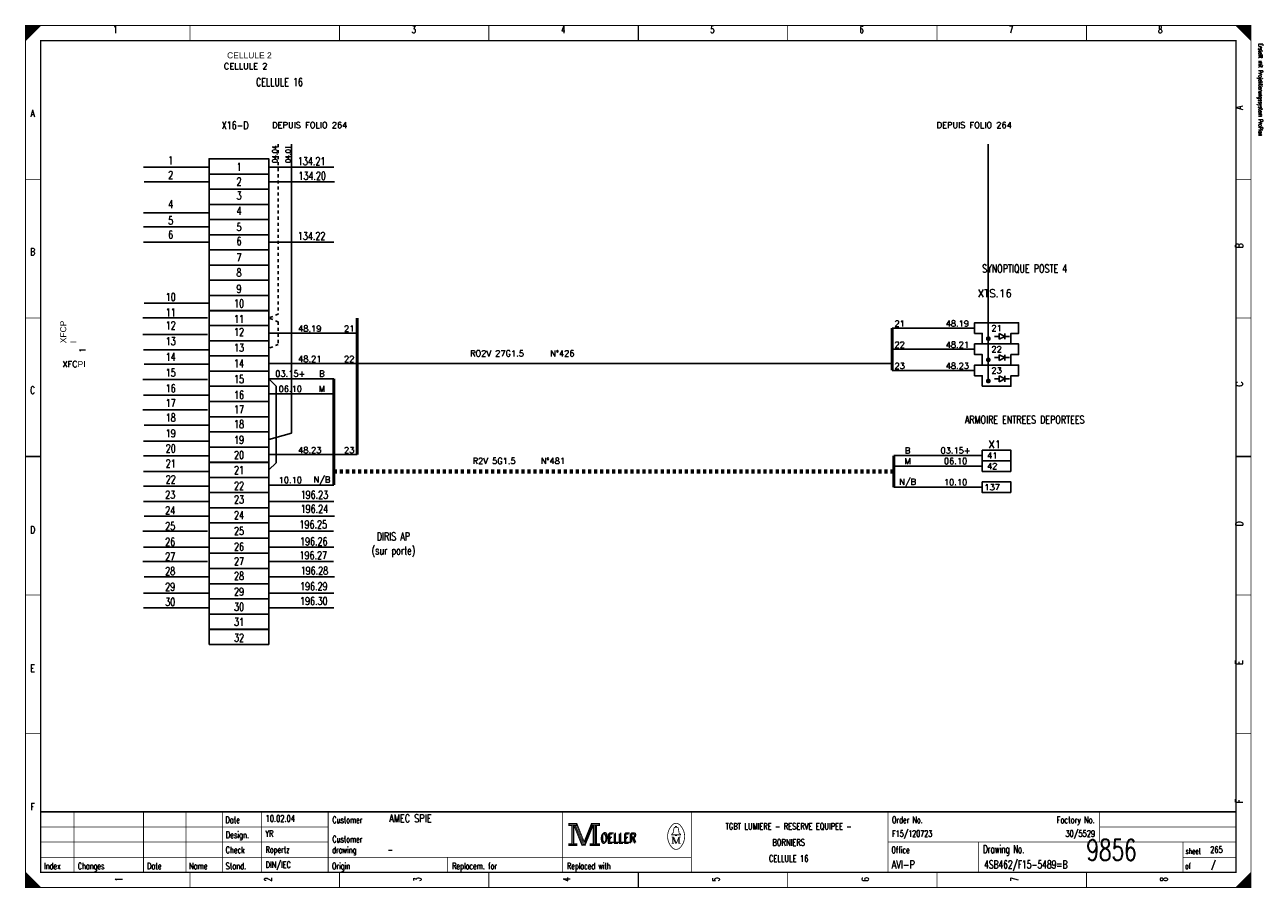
# Model space of a CAD drawing. Header units: centimetres. Extents: x 0 to 491, y -1040 to 69.
# Tile 15 of 181: x 250 to 291, y -1040 to -1011. Entities that reach past the tile are written whole.
import ezdxf
from ezdxf.enums import TextEntityAlignment as Align

# ---------------------------------------------------------------- set-up
doc = ezdxf.new("R2010")
doc.units = ezdxf.units.CM
doc.header["$MEASUREMENT"] = 0
doc.linetypes.add('CONTINU', pattern=[0])
doc.linetypes.add('DISCONTINU', pattern=[0.15, 0.1, -0.05])
doc.layers.get('0').update_dxf_attribs({"color": 9, "linetype": 'CONTINUOUS'})
for name, color, linetype in [('POINTILLE', 5, 'DISCONTINU'), ('SCH-3', 3, 'CONTINU'), ('TEXTE', 3, 'CONTINUOUS'), ('TRAIFIN', 1, 'CONTINUOUS'), ('TRAIGROS', 2, 'CONTINUOUS'), ('TRAIMOY', 4, 'CONTINUOUS')]:
    doc.layers.add(name, color=color, linetype=linetype)
doc.styles.get("Standard").update_dxf_attribs({"font": 'romans.shx', "bigfont": 'TXT.shx'})

# ---------------------------------------------------------------- blocks, each defined once
blk = doc.blocks.new('BRND')
at = {"layer": 'TRAIFIN'}
for p, q in [((0.8, -5.47), (0.8, -3.59)), ((0.8, -3.59), (2.68, -4.53)), ((2.68, -5.47), (2.68, -3.59)), ((-0.73, -4.53), (0.8, -4.53)), ((2.68, -4.53), (0.8, -5.47)), ((2.68, -4.53), (4.27, -4.53))]:
    blk.add_line(p, q, dxfattribs=at)
at = {"layer": 'TRAIMOY'}
blk.add_lwpolyline([(-4.75, -7), (-4.75, -3.5), (-7.25, -3.5), (-7.25, 0), (7.25, 0), (7.25, -3.5), (4.75, -3.5), (4.75, -7)], close=True, dxfattribs=at)

msp = doc.modelspace()

# ---------------------------------------------------------------- linework, layer by layer
at = {"color": 0, "linetype": 'Continuous'}
for p, q in [((253.898, -1016.186), (256.031, -1016.186)), ((258.059, -1016.186), (260.192, -1016.186)), ((253.916, -1016.67), (256.049, -1016.67)), ((258.077, -1016.67), (260.21, -1016.67)), ((253.898, -1017.691), (256.031, -1017.691)), ((253.898, -1018.158), (256.031, -1018.158)), ((253.898, -1018.66), (256.031, -1018.66)), ((258.059, -1018.66), (260.192, -1018.66)), ((253.916, -1020.676), (256.049, -1020.676)), ((253.88, -1021.161), (256.013, -1021.161)), ((253.88, -1021.716), (256.013, -1021.716)), ((253.898, -1022.218), (256.031, -1022.218)), ((253.916, -1022.702), (256.049, -1022.702)), ((253.88, -1023.204), (256.013, -1023.204)), ((253.898, -1023.723), (256.031, -1023.723)), ((253.88, -1024.207), (256.013, -1024.207)), ((253.916, -1024.709), (256.049, -1024.709)), ((253.898, -1025.247), (256.031, -1025.247)), ((253.898, -1025.73), (256.031, -1025.73)), ((253.898, -1026.246), (256.031, -1026.246)), ((253.898, -1026.726), (256.031, -1026.726)), ((253.898, -1027.238), (256.031, -1027.238)), ((258.059, -1027.238), (260.192, -1027.238)), ((253.916, -1027.722), (256.049, -1027.722)), ((258.077, -1027.722), (260.21, -1027.722)), ((253.88, -1028.223), (256.013, -1028.223)), ((258.041, -1028.223), (260.174, -1028.223)), ((253.898, -1028.743), (256.031, -1028.743)), ((258.059, -1028.743), (260.192, -1028.743)), ((253.88, -1029.227), (256.013, -1029.227)), ((258.041, -1029.227), (260.174, -1029.227)), ((253.916, -1029.729), (256.049, -1029.729)), ((258.077, -1029.729), (260.21, -1029.729)), ((253.898, -1030.266), (256.031, -1030.266)), ((258.059, -1030.266), (260.192, -1030.266)), ((253.898, -1030.75), (256.031, -1030.75)), ((258.059, -1030.75), (260.192, -1030.75))]:
    msp.add_line(p, q, dxfattribs=at)
at = {"color": 0, "const_width": 0.025, "flags": 128}
for points in [[(250, -1025.75), (250, -1011.5), (290.5, -1011.5), (290.5, -1040), (250, -1040), (250, -1025.75)], [(250, -1011.5), (250.5, -1011.5), (250, -1012), (250, -1011.5)], [(250.025, -1011.5), (250.025, -1011.975), (250.05, -1011.95), (250.05, -1011.5), (250.075, -1011.5), (250.075, -1011.925), (250.1, -1011.9), (250.1, -1011.5), (250.125, -1011.5), (250.125, -1011.875), (250.15, -1011.85), (250.15, -1011.5), (250.175, -1011.5), (250.175, -1011.825), (250.2, -1011.8)], [(250.2, -1011.8), (250.2, -1011.5), (250.225, -1011.5), (250.225, -1011.775), (250.25, -1011.75), (250.25, -1011.5), (250.275, -1011.5), (250.275, -1011.725), (250.3, -1011.7), (250.3, -1011.5), (250.325, -1011.5), (250.325, -1011.675), (250.35, -1011.65), (250.35, -1011.5), (250.375, -1011.5)], [(250.375, -1011.5), (250.375, -1011.625), (250.4, -1011.6), (250.4, -1011.5), (250.425, -1011.5), (250.425, -1011.575), (250.45, -1011.55), (250.45, -1011.5), (250.475, -1011.5), (250.475, -1011.525)], [(290, -1011.5), (290.5, -1012), (290.475, -1011.975), (290.475, -1011.5), (290.45, -1011.5), (290.45, -1011.95), (290.425, -1011.925), (290.425, -1011.5), (290.4, -1011.5), (290.4, -1011.9), (290.375, -1011.875), (290.375, -1011.5), (290.35, -1011.5), (290.35, -1011.85), (290.325, -1011.825)], [(290.15, -1011.65), (290.15, -1011.5), (290.125, -1011.5), (290.125, -1011.625), (290.1, -1011.6), (290.1, -1011.5), (290.075, -1011.5), (290.075, -1011.575), (290.05, -1011.55), (290.05, -1011.5), (290.025, -1011.5), (290.025, -1011.525)], [(290.325, -1011.825), (290.325, -1011.5), (290.3, -1011.5), (290.3, -1011.8), (290.275, -1011.775), (290.275, -1011.5), (290.25, -1011.5), (290.25, -1011.75), (290.225, -1011.725), (290.225, -1011.5), (290.2, -1011.5), (290.2, -1011.7), (290.175, -1011.675), (290.175, -1011.5), (290.15, -1011.5)], [(267.95, -1037.88), (267.95, -1037.95), (268.05, -1037.95), (268.05, -1038.55), (267.95, -1038.55), (267.95, -1038.62), (268.22, -1038.62), (268.22, -1038.55), (268.12, -1038.55), (268.12, -1037.95), (268.22, -1037.95), (268.22, -1037.88), (267.95, -1037.88)], [(268.22, -1037.88), (268.46, -1038.48), (268.7, -1037.88)], [(268.7, -1037.88), (268.7, -1037.95), (268.8, -1037.95), (268.8, -1038.55), (268.7, -1038.55), (268.7, -1038.62), (268.97, -1038.62), (268.97, -1038.55), (268.87, -1038.55), (268.87, -1037.95), (268.97, -1037.95), (268.97, -1037.88), (268.7, -1037.88)], [(268.07, -1037.93), (268.07, -1038.57), (268.1, -1038.57), (268.1, -1037.93)], [(268.12, -1037.95), (268.39, -1038.62), (268.49, -1038.62), (268.76, -1037.95)], [(268.18, -1037.95), (268.42, -1038.54), (268.46, -1038.54)], [(268.22, -1037.95), (268.44, -1038.51), (268.47, -1038.51)], [(268.46, -1038.58), (268.49, -1038.58), (268.74, -1037.95)], [(268.46, -1038.54), (268.48, -1038.54), (268.72, -1037.95)], [(268.76, -1037.95), (268.76, -1038.55), (268.66, -1038.55), (268.66, -1038.62), (268.71, -1038.62)], [(268.78, -1037.93), (268.78, -1038.57), (268.83, -1038.57), (268.83, -1037.93), (268.85, -1037.93), (268.85, -1038.57)], [(271.48, -1038.26), (271.35, -1038.26), (271.35, -1038.24), (271.4, -1038.2), (271.43, -1038.04)], [(271.39, -1038.33), (271.39, -1038.54), (271.35, -1038.54)], [(271.39, -1038.33), (271.48, -1038.54), (271.51, -1038.54)], [(271.48, -1038.01), (271.48, -1037.98), (271.52, -1037.98), (271.52, -1038.01)], [(271.52, -1038.26), (271.65, -1038.26), (271.65, -1038.24), (271.6, -1038.2), (271.57, -1038.04)], [(250, -1039.5), (250, -1040), (250.5, -1040), (250, -1039.5), (250.025, -1039.525), (250.025, -1040), (250.05, -1040), (250.05, -1039.55), (250.075, -1039.575), (250.075, -1040), (250.1, -1040), (250.1, -1039.6), (250.125, -1039.625), (250.125, -1040), (250.15, -1040)], [(290.475, -1039.525), (290.475, -1040), (290.45, -1040), (290.45, -1039.55), (290.425, -1039.575), (290.425, -1040), (290.4, -1040), (290.4, -1039.6), (290.375, -1039.625), (290.375, -1040), (290.35, -1040), (290.35, -1039.65), (290.325, -1039.675), (290.325, -1040), (290.3, -1040)], [(250.15, -1040), (250.15, -1039.65), (250.175, -1039.675), (250.175, -1040), (250.2, -1040), (250.2, -1039.7), (250.225, -1039.725), (250.225, -1040), (250.25, -1040), (250.25, -1039.75), (250.275, -1039.775), (250.275, -1040), (250.3, -1040), (250.3, -1039.8), (250.325, -1039.825)], [(250.325, -1039.825), (250.325, -1040), (250.35, -1040), (250.35, -1039.85), (250.375, -1039.875), (250.375, -1040), (250.4, -1040), (250.4, -1039.9), (250.425, -1039.925), (250.425, -1040), (250.45, -1040), (250.45, -1039.95), (250.475, -1039.975)], [(290.125, -1039.875), (290.125, -1040), (290.1, -1040), (290.1, -1039.9), (290.075, -1039.925), (290.075, -1040), (290.05, -1040), (290.05, -1039.95), (290.025, -1039.975), (290.025, -1040)], [(290.3, -1040), (290.3, -1039.7), (290.275, -1039.725), (290.275, -1040), (290.25, -1040), (290.25, -1039.75), (290.225, -1039.775), (290.225, -1040), (290.2, -1040), (290.2, -1039.8), (290.175, -1039.825), (290.175, -1040), (290.15, -1040), (290.15, -1039.85), (290.125, -1039.875)]]:
    msp.add_lwpolyline(points, dxfattribs=at)
at = {"color": 0, "flags": 128}
for points, const_width in [([(250, -1011.5), (290.5, -1011.5), (290.5, -1040), (250, -1040)], 0.025), ([(250.5, -1012), (290, -1012), (290, -1039.5), (250.5, -1039.5)], 0.05), ([(250.5, -1012), (290, -1012), (290, -1039.5), (250.5, -1039.5)], 0.025), ([(267.97, -1037.9), (268.2, -1037.9), (268.2, -1037.93), (267.97, -1037.93)], 0.025), ([(268.72, -1037.9), (268.95, -1037.9), (268.95, -1037.93), (268.72, -1037.93)], 0.025), ([(271.48, -1038.26), (271.52, -1038.26), (271.52, -1038.29), (271.48, -1038.29)], 0.025), ([(267.97, -1038.57), (268.2, -1038.57), (268.2, -1038.6), (267.97, -1038.6)], 0.025), ([(268.68, -1038.57), (268.95, -1038.57), (268.95, -1038.6), (268.68, -1038.6)], 0.025)]:
    msp.add_lwpolyline(points, close=True, dxfattribs=dict(at, const_width=const_width))
at = {"color": 0}
for points, const_width in [([(255.438, -1011.5), (255.438, -1012)], 0.025), ([(260.375, -1011.5), (260.375, -1012)], 0.025), ([(265.312, -1011.5), (265.312, -1012)], 0.025), ([(270.25, -1012), (270.25, -1011.5)], 0.05), ([(270.25, -1011.5), (270.25, -1012)], 0.025), ([(275.188, -1011.5), (275.188, -1012)], 0.025), ([(280.125, -1011.5), (280.125, -1012)], 0.025), ([(285.062, -1011.5), (285.062, -1012)], 0.025), ([(250, -1016.583), (250.5, -1016.583)], 0.025), ([(290.5, -1016.583), (290, -1016.583)], 0.025), ([(250, -1021.167), (250.5, -1021.167)], 0.025), ([(290.5, -1021.167), (290, -1021.167)], 0.025), ([(250.5, -1025.75), (250, -1025.75)], 0.05), ([(250, -1025.75), (250.5, -1025.75)], 0.025), ([(290, -1025.75), (290.5, -1025.75)], 0.05), ([(290.5, -1025.75), (290, -1025.75)], 0.025), ([(250, -1030.333), (250.5, -1030.333)], 0.025), ([(290.5, -1030.333), (290, -1030.333)], 0.025), ([(250, -1034.917), (250.5, -1034.917)], 0.025), ([(290.5, -1034.917), (290, -1034.917)], 0.025), ([(290, -1037.5), (250.5, -1037.5)], 0.05), ([(251.6, -1039.5), (251.6, -1037.5)], 0.025), ([(253.9, -1039.5), (253.9, -1037.5)], 0.025), ([(255.3, -1039.5), (255.3, -1037.5)], 0.025), ([(256.5, -1037.5), (256.5, -1039.5)], 0.025), ([(257.8, -1037.5), (257.8, -1039.5)], 0.025), ([(260, -1037.5), (260, -1039.5)], 0.025), ([(267.75, -1037.5), (267.75, -1039.5)], 0.025), ([(272, -1037.5), (272, -1039.5)], 0.025), ([(278.5, -1037.5), (278.5, -1039.5)], 0.025), ([(285.5, -1037.5), (285.5, -1038.5)], 0.025), ([(250.5, -1038), (260, -1038)], 0.025), ([(268.15, -1037.95), (268.4, -1038.58)], 0.025), ([(268.47, -1038.51), (268.7, -1037.94)], 0.025), ([(271.35, -1038.33), (271.42, -1038.33)], 0.025), ([(271.42, -1038.33), (271.51, -1038.54)], 0.025), ([(271.46, -1038.01), (271.55, -1038.01)], 0.025), ([(271.51, -1038.54), (271.59, -1038.33)], 0.025), ([(271.59, -1038.54), (271.59, -1038.33)], 0.025), ([(271.59, -1038.33), (271.65, -1038.33)], 0.025), ([(271.61, -1038.33), (271.61, -1038.54)], 0.025), ([(285.5, -1038), (290, -1038)], 0.025), ([(250.5, -1038.5), (260, -1038.5)], 0.025), ([(268.4, -1038.58), (268.46, -1038.58)], 0.025), ([(271.39, -1038.54), (271.43, -1038.54)], 0.025), ([(271.65, -1038.54), (271.57, -1038.54)], 0.025), ([(278.5, -1038.5), (290, -1038.5)], 0.025), ([(281.5, -1038.5), (281.5, -1039.5)], 0.025), ([(288.25, -1038.5), (288.25, -1039.5)], 0.025), ([(250.5, -1039), (272, -1039)], 0.025), ([(263.95, -1039), (263.95, -1039.5)], 0.025), ([(288.25, -1039), (290, -1039)], 0.025), ([(255.438, -1040), (255.438, -1039.5)], 0.025), ([(260.375, -1040), (260.375, -1039.5)], 0.025), ([(265.312, -1040), (265.312, -1039.5)], 0.025), ([(270.25, -1039.5), (270.25, -1040)], 0.05), ([(270.25, -1040), (270.25, -1039.5)], 0.025), ([(275.188, -1040), (275.188, -1039.5)], 0.025), ([(280.125, -1040), (280.125, -1039.5)], 0.025), ([(285.062, -1040), (285.062, -1039.5)], 0.025), ([(290.5, -1039.5), (290, -1040)], 0.025), ([(250.475, -1040), (250.475, -1039.975)], 0.025)]:
    msp.add_lwpolyline(points, dxfattribs=dict(at, const_width=const_width))
at = {"color": 0, "linetype": 'Continuous'}
for points in [[(256.066, -1016.41), (256.066, -1015.908), (258.038, -1015.908), (258.038, -1016.41)], [(256.066, -1016.912), (256.066, -1016.41), (258.038, -1016.41), (258.038, -1016.912)], [(256.066, -1017.414), (256.066, -1016.912), (258.038, -1016.912), (258.038, -1017.414)], [(256.066, -1017.916), (256.066, -1017.414), (258.038, -1017.414), (258.038, -1017.916)], [(256.066, -1018.418), (256.066, -1017.916), (258.038, -1017.916), (258.038, -1018.418)], [(256.066, -1018.92), (256.066, -1018.418), (258.038, -1018.418), (258.038, -1018.92)], [(256.066, -1019.422), (256.066, -1018.92), (258.038, -1018.92), (258.038, -1019.422)], [(256.066, -1019.924), (256.066, -1019.422), (258.038, -1019.422), (258.038, -1019.924)], [(256.066, -1020.427), (256.066, -1019.924), (258.038, -1019.924), (258.038, -1020.427)], [(256.066, -1020.929), (256.066, -1020.427), (258.038, -1020.427), (258.038, -1020.929)], [(256.066, -1021.421), (256.066, -1020.919), (258.038, -1020.919), (258.038, -1021.421)], [(256.066, -1021.923), (256.066, -1021.421), (258.038, -1021.421), (258.038, -1021.923)], [(256.066, -1022.425), (256.066, -1021.923), (258.038, -1021.923), (258.038, -1022.425)], [(256.066, -1022.927), (256.066, -1022.425), (258.038, -1022.425), (258.038, -1022.927)], [(256.066, -1023.429), (256.066, -1022.927), (258.038, -1022.927), (258.038, -1023.429)], [(256.066, -1023.932), (256.066, -1023.429), (258.038, -1023.429), (258.038, -1023.932)], [(256.066, -1024.434), (256.066, -1023.932), (258.038, -1023.932), (258.038, -1024.434)], [(256.066, -1024.936), (256.066, -1024.434), (258.038, -1024.434), (258.038, -1024.936)], [(256.066, -1025.438), (256.066, -1024.936), (258.038, -1024.936), (258.038, -1025.438)], [(256.066, -1025.94), (256.066, -1025.438), (258.038, -1025.438), (258.038, -1025.94)], [(256.066, -1026.447), (256.066, -1025.945), (258.038, -1025.945), (258.038, -1026.447)], [(256.066, -1026.945), (256.066, -1026.443), (258.038, -1026.443), (258.038, -1026.945)], [(256.066, -1027.445), (256.066, -1026.943), (258.038, -1026.943), (258.038, -1027.445)], [(256.066, -1027.947), (256.066, -1027.445), (258.038, -1027.445), (258.038, -1027.947)], [(256.066, -1028.449), (256.066, -1027.947), (258.038, -1027.947), (258.038, -1028.449)], [(256.066, -1028.951), (256.066, -1028.449), (258.038, -1028.449), (258.038, -1028.951)], [(256.066, -1029.454), (256.066, -1028.951), (258.038, -1028.951), (258.038, -1029.454)], [(256.066, -1029.956), (256.066, -1029.454), (258.038, -1029.454), (258.038, -1029.956)], [(256.066, -1030.458), (256.066, -1029.956), (258.038, -1029.956), (258.038, -1030.458)], [(256.066, -1030.96), (256.066, -1030.458), (258.038, -1030.458), (258.038, -1030.96)], [(256.066, -1031.467), (256.066, -1030.965), (258.038, -1030.965), (258.038, -1031.467)], [(256.066, -1031.964), (256.066, -1031.462), (258.038, -1031.462), (258.038, -1031.964)]]:
    msp.add_lwpolyline(points, close=True, dxfattribs=at)
at = {"color": 0, "const_width": 0.025, "flags": 128}
for points in [[(271.649, -1037.96, 0.530775), (271.351, -1037.959, 0.530775)], [(271.35, -1037.961, 0.373815), (271.349, -1038.658, 0.373815)], [(271.46, -1038.01, 0.414214), (271.43, -1038.04, 0.414214)], [(271.57, -1038.04, 0.414214), (271.54, -1038.01, 0.414214)], [(271.65, -1038.66, 0.378582), (271.646, -1037.956, 0.378582)], [(271.35, -1038.66, 0.532213), (271.649, -1038.661, 0.532213)]]:
    msp.add_lwpolyline(points, format="xyb", dxfattribs=at)
at = {"layer": 'POINTILLE', "color": 0, "lineweight": 70}
msp.add_line((278.69, -1026.242), (260.187, -1026.242), dxfattribs=at)
at = {"layer": 'POINTILLE', "color": 0, "const_width": 0.05}
msp.add_lwpolyline([(278.641, -1022.676), (260.963, -1022.676)], dxfattribs=at)
at = {"layer": 'TRAIFIN', "color": 0, "linetype": 'DISCONTINU'}
for p, q in [((258.353, -1015.42), (258.353, -1021.041)), ((258.353, -1021.041), (258.038, -1021.17)), ((258.353, -1021.298), (258.038, -1021.17)), ((258.353, -1021.298), (258.353, -1022.045)), ((258.353, -1022.045), (258.038, -1022.174))]:
    msp.add_line(p, q, dxfattribs=at)
at = {"layer": 'TRAIFIN', "color": 0}
for p, q in [((258.791, -1024.983), (258.791, -1015.42)), ((258.791, -1024.983), (258.791, -1018.414)), ((281.366, -1021.504), (278.641, -1021.504)), ((260.963, -1021.672), (258.038, -1021.672)), ((281.366, -1022.204), (278.641, -1022.204)), ((260.963, -1022.676), (258.038, -1022.676)), ((258.038, -1023.178), (260.187, -1023.178)), ((258.038, -1023.178), (258.279, -1023.42)), ((281.366, -1022.904), (278.641, -1022.904)), ((258.279, -1025.954), (258.279, -1023.42)), ((258.038, -1023.681), (260.187, -1023.681)), ((258.791, -1024.983), (258.038, -1025.187)), ((260.963, -1025.689), (258.038, -1025.689)), ((258.038, -1026.196), (258.279, -1025.954)), ((278.69, -1025.717), (281.616, -1025.717)), ((278.69, -1026.067), (281.616, -1026.067)), ((258.038, -1026.694), (260.187, -1026.694)), ((278.69, -1026.767), (281.616, -1026.767))]:
    msp.add_line(p, q, dxfattribs=at)
at = {"layer": 'TRAIFIN', "color": 0, "const_width": 0.072}
for points in [[(281.772, -1021.854, 1), (281.86, -1021.854, 1)], [(281.772, -1022.554, 1), (281.86, -1022.554, 1)], [(281.772, -1023.254, 1), (281.86, -1023.254, 1)]]:
    msp.add_lwpolyline(points, format="xyb", close=True, dxfattribs=at)
at = {"layer": 'TRAIGROS', "color": 0}
msp.add_line((281.816, -1015.42), (281.816, -1023.298), dxfattribs=at)
at = {"layer": 'TRAIGROS', "color": 0, "const_width": 0.1}
for points in [[(260.963, -1021.17), (260.963, -1025.689)], [(278.641, -1021.504), (278.641, -1022.904)], [(260.187, -1023.178), (260.187, -1026.694)], [(278.69, -1025.717), (278.69, -1026.767)]]:
    msp.add_lwpolyline(points, dxfattribs=at)
at = {"layer": 'TRAIMOY', "color": 0}
for points in [[(282.566, -1025.892), (281.616, -1025.892), (281.616, -1025.542), (282.566, -1025.542)], [(282.566, -1026.242), (281.616, -1026.242), (281.616, -1025.892), (282.566, -1025.892)], [(282.566, -1026.942), (281.616, -1026.942), (281.616, -1026.592), (282.566, -1026.592)]]:
    msp.add_lwpolyline(points, close=True, dxfattribs=at)

# ---------------------------------------------------------------- block references
at = {"layer": 'SCH-3', "color": 0, "xscale": 0.1, "yscale": 0.1, "zscale": 0.1}
for p in [(282.091, -1021.329), (282.091, -1022.029), (282.091, -1022.729)]:
    msp.add_blockref('BRND', p, dxfattribs=at)

# ---------------------------------------------------------------- texts
at = {"color": 0}
for s, height, width, p in [('1', 0.238, 0.672, (252.965, -1011.514)), ('3', 0.238, 0.672, (262.832, -1011.514)), ('4', 0.238, 0.672, (267.766, -1011.514)), ('5', 0.238, 0.672, (272.699, -1011.514)), ('6', 0.238, 0.672, (277.632, -1011.514)), ('7', 0.238, 0.672, (282.566, -1011.514)), ('8', 0.238, 0.672, (287.499, -1011.514)), ('CELLULE 16', 0.2619, 0.736, (258.393, -1013.24)), ('A', 0.238, 0.76, (250.233, -1014.283)), ('X16-D', 0.2619, 0.736, (256.925, -1014.67)), ('1', 0.262, 0.736, (254.797, -1015.828)), ('1', 0.262, 0.736, (257.057, -1016.043)), ('134.21', 0.2619, 0.736, (259.455, -1015.855)), ('2', 0.262, 0.736, (254.797, -1016.312)), ('2', 0.262, 0.736, (257.057, -1016.527)), ('134.20', 0.2619, 0.736, (259.473, -1016.339)), ('3', 0.262, 0.736, (257.057, -1016.993)), ('4', 0.262, 0.736, (254.797, -1017.279)), ('5', 0.262, 0.736, (254.797, -1017.817)), ('4', 0.262, 0.736, (257.057, -1017.495)), ('5', 0.262, 0.736, (257.057, -1018.032)), ('6', 0.262, 0.736, (254.797, -1018.284)), ('6', 0.262, 0.736, (257.057, -1018.499)), ('134.22', 0.2619, 0.736, (259.455, -1018.329)), ('B', 0.238, 0.76, (250.233, -1018.861)), ('7', 0.262, 0.736, (257.057, -1019.037)), ('SYNOPTIQUE POSTE 4', 0.26194, 0.736, (283.019, -1019.405)), ('8', 0.262, 0.736, (257.057, -1019.538)), ('9', 0.262, 0.736, (257.057, -1020.076)), ('10', 0.2619, 0.736, (254.797, -1020.345)), ('10', 0.2619, 0.736, (257.057, -1020.56)), ('11', 0.2619, 0.736, (254.797, -1020.857)), ('11', 0.2619, 0.736, (257.057, -1021.072)), ('12', 0.2619, 0.736, (254.797, -1021.287)), ('12', 0.2619, 0.736, (257.057, -1021.502)), ('13', 0.2619, 0.736, (254.797, -1021.806)), ('14', 0.2619, 0.736, (254.797, -1022.326)), ('13', 0.2619, 0.736, (257.057, -1022.021)), ('14', 0.2619, 0.736, (257.057, -1022.541)), ('15', 0.2619, 0.736, (254.797, -1022.846)), ('15', 0.2619, 0.736, (257.057, -1023.061)), ('C', 0.238, 0.76, (250.233, -1023.439)), ('16', 0.2619, 0.736, (254.797, -1023.365)), ('16', 0.2619, 0.736, (257.057, -1023.581)), ('17', 0.2619, 0.736, (254.797, -1023.849)), ('18', 0.2619, 0.736, (254.797, -1024.333)), ('17', 0.2619, 0.736, (257.057, -1024.064)), ('ARMOIRE ENTREES DEPORTEES', 0.26194, 0.736, (283.019, -1024.4)), ('18', 0.2619, 0.736, (257.057, -1024.548)), ('19', 0.2619, 0.736, (254.797, -1024.853)), ('19', 0.2619, 0.736, (257.057, -1025.068)), ('20', 0.2619, 0.736, (254.797, -1025.355)), ('20', 0.2619, 0.736, (257.057, -1025.57)), ('21', 0.2619, 0.736, (254.797, -1025.852)), ('22', 0.2619, 0.736, (254.797, -1026.376)), ('21', 0.2619, 0.736, (257.057, -1026.067)), ('22', 0.2619, 0.736, (257.057, -1026.591)), ('23', 0.2619, 0.736, (254.78, -1026.88)), ('23', 0.2619, 0.736, (257.057, -1027.041)), ('196.23', 0.2619, 0.736, (259.545, -1026.884)), ('24', 0.2619, 0.736, (254.78, -1027.4)), ('24', 0.2619, 0.736, (257.057, -1027.561)), ('196.24', 0.2619, 0.736, (259.545, -1027.35)), ('D', 0.238, 0.76, (250.233, -1028.053)), ('25', 0.2619, 0.736, (254.78, -1027.919)), ('25', 0.2619, 0.736, (257.057, -1028.081)), ('196.25', 0.2619, 0.736, (259.509, -1027.866)), ('26', 0.2619, 0.736, (254.78, -1028.439)), ('196.26', 0.2619, 0.736, (259.527, -1028.426)), ('DIRIS AP', 0.2619, 0.736, (262.156, -1028.263)), ('26', 0.2619, 0.736, (257.057, -1028.6)), ('196.27', 0.2619, 0.736, (259.509, -1028.888)), ('(sur porte)', 0.26194, 0.736, (262.156, -1028.729)), ('27', 0.2619, 0.736, (254.78, -1028.923)), ('27', 0.2619, 0.736, (257.057, -1029.084)), ('28', 0.2619, 0.736, (254.78, -1029.407)), ('28', 0.2619, 0.736, (257.057, -1029.568)), ('196.28', 0.2619, 0.736, (259.545, -1029.394)), ('29', 0.2619, 0.736, (254.78, -1029.926)), ('29', 0.2619, 0.736, (257.057, -1030.088)), ('196.29', 0.2619, 0.736, (259.527, -1029.91)), ('30', 0.2619, 0.736, (254.78, -1030.428)), ('196.30', 0.2619, 0.736, (259.527, -1030.398)), ('30', 0.2619, 0.736, (257.057, -1030.589)), ('31', 0.2619, 0.736, (257.057, -1031.087)), ('32', 0.2619, 0.736, (257.057, -1031.611)), ('E', 0.238, 0.76, (250.233, -1032.632)), ('F', 0.238, 0.76, (250.233, -1037.21)), ('TGBT LUMIERE - RESERVE EQUIPEE -', 0.21431, 0.7536, (275.219, -1037.87)), ('BORNIERS', 0.2143, 0.76, (275.219, -1038.403)), ('CELLULE 16', 0.2143, 0.681231, (275.219, -1038.935))]:
    msp.add_text(s, height=height, dxfattribs=dict(at, width=width)).set_placement(p, align=Align.TOP_CENTER)
at = {"color": 0, "width": 0.622634}
msp.add_text('Erstellt mit Projektierungssystem ProPlan', height=0.14288, rotation=270, dxfattribs=at).set_placement((290.702, -1012.094), align=Align.BOTTOM_LEFT)
at = {"color": 0, "width": 0.76}
for s, p in [('A', (289.991, -1014.283)), ('B', (289.991, -1018.861)), ('C', (289.992, -1023.439)), ('D', (289.992, -1028.053)), ('E', (289.991, -1032.632)), ('F', (289.991, -1037.21))]:
    msp.add_text(s, height=0.238, rotation=90, dxfattribs=at).set_placement(p, align=Align.TOP_LEFT)
at = {"color": 0}
for s, height, width, p in [('04.04', 0.1676, 0.736, (258.155, -1015.752)), ('04.01', 0.1676, 0.736, (258.594, -1015.752)), ('1', 0.238, 0.672, (252.965, -1039.73)), ('2', 0.238, 0.672, (257.899, -1039.73)), ('3', 0.238, 0.672, (262.832, -1039.73)), ('4', 0.238, 0.672, (267.766, -1039.73)), ('5', 0.238, 0.672, (272.699, -1039.73)), ('6', 0.238, 0.672, (277.632, -1039.73)), ('7', 0.238, 0.672, (282.566, -1039.73)), ('8', 0.238, 0.672, (287.499, -1039.73))]:
    msp.add_text(s, height=height, rotation=90, dxfattribs=dict(at, width=width)).set_placement(p, align=Align.TOP_CENTER)
for s, height, width, p in [('Date', 0.2143, 0.64, (256.605, -1037.658)), ('Customer', 0.2143, 0.62, (260.14, -1037.658)), ('Order No.', 0.2143, 0.656889, (278.633, -1037.658)), ('Design.', 0.2143, 0.636571, (256.619, -1038.154)), ('Customer', 0.2143, 0.62, (260.14, -1038.296)), ('OELLER', 0.3096, 0.76, (268.996, -1038.225)), ('OELLER', 0.3096, 0.76, (268.996, -1038.225)), ('OELLER', 0.3096, 0.76, (269.032, -1038.19)), ('Check', 0.2143, 0.632, (256.612, -1038.651)), ('drawing', 0.2143, 0.6, (260.133, -1038.651)), ('Office', 0.2143, 0.626667, (278.615, -1038.651)), ('Drawing No.', 0.26194, 0.646545, (281.643, -1038.602)), ('sheet', 0.1905, 0.6, (288.338, -1038.701)), ('Index', 0.2143, 0.632, (250.609, -1039.184)), ('Changes', 0.2143, 0.622857, (251.726, -1039.184)), ('Date', 0.2143, 0.64, (254.015, -1039.184)), ('Name', 0.2143, 0.64, (255.404, -1039.184)), ('Stand.', 0.2143, 0.642667, (256.612, -1039.184)), ('Origin', 0.2143, 0.626667, (260.127, -1039.184)), ('Replacem. for', 0.21431, 0.627077, (264.097, -1039.184)), ('Replaced with', 0.21431, 0.619692, (267.895, -1039.184)), ('of', 0.1905, 0.6, (288.323, -1039.198))]:
    msp.add_text(s, height=height, dxfattribs=dict(at, width=width)).set_placement(p, align=Align.TOP_LEFT)
for s, height, width, p in [('10.02.04', 0.2143, 0.678, (257.934, -1037.892)), ('AMEC SPIE', 0.2619, 0.752889, (262.016, -1037.923)), ('YR', 0.2143, 0.626667, (257.927, -1038.389)), ('F15/120723', 0.2143, 0.6832, (278.639, -1038.389)), ('Ropertz', 0.2143, 0.622857, (257.932, -1038.921)), ('9856', 0.7, 0.6928, (285.058, -1039.322)), ('265', 0.2143, 0.672, (289.15, -1038.921)), ('DIN/IEC', 0.2143, 0.750857, (257.935, -1039.418)), ('-', 0.214, 0.696, (261.965, -1038.921)), ('AVI-P', 0.2619, 0.7472, (278.624, -1039.449)), ('4SB462/F15-5489=B', 0.26194, 0.6928, (281.679, -1039.449)), ('/', 0.214, 0.672, (289.177, -1039.418))]:
    msp.add_text(s, height=height, dxfattribs=dict(at, width=width)).set_placement(p, align=Align.BOTTOM_LEFT)
at = {"color": 0, "width": 0.646545}
msp.add_text('Factory No.', height=0.21431, dxfattribs=at).set_placement((285.335, -1037.658), align=Align.TOP_RIGHT)
at = {"color": 0, "width": 0.675429}
msp.add_text('30/5529', height=0.2143, dxfattribs=at).set_placement((285.346, -1038.389), align=Align.BOTTOM_RIGHT)
at = {"linetype": 'Continuous', "char_height": 0.2, "attachment_point": 1}
for s, insert, width in [('{\\fArial|b0|i0|c0|p34;CELLULE 2}', (256.661, -1012.386), 6.70761), ('CELLULE 2', (256.554, -1012.745), 6.42066), ('XFC{\\fArial|b0|i0|c0|p34;PI}', (251.217, -1022.596), 0.37664)]:
    msp.add_mtext(s, dxfattribs=dict(at, insert=insert, width=width))
at = {"linetype": 'Continuous', "char_height": 0.2, "attachment_point": 1, "rotation": 90}
for s, insert, width in [('{\\fArial|b0|i0|c0|p34;XFCP\\PI}', (251.145, -1022.004), 0.37664), ('1', (251.784, -1022.317), 0.39457)]:
    msp.add_mtext(s, dxfattribs=dict(at, insert=insert, width=width))
at = {"layer": 'TEXTE', "color": 0}
for s, p in [('DEPUIS FOLIO 264', (259.393, -1014.792)), ('DEPUIS FOLIO 264', (281.351, -1014.792)), ('48.19', (259.393, -1021.522)), ('21', (260.696, -1021.522)), ('21', (278.888, -1021.354)), ('48.19', (280.794, -1021.354)), ('21', (282.091, -1021.504)), ('22', (278.888, -1022.054)), ('48.21', (280.794, -1022.054)), ('22', (282.091, -1022.204)), ('48.21', (259.393, -1022.526)), ('22', (260.696, -1022.526)), ('23', (278.888, -1022.754)), ('48.23', (280.794, -1022.754)), ('03.15+', (258.749, -1023.012)), ('B', (259.794, -1023.012)), ('23', (282.091, -1022.904)), ('06.10', (258.749, -1023.514)), ('M', (259.794, -1023.514)), ('48.23', (259.393, -1025.539)), ('23', (260.696, -1025.539)), ('B', (279.15, -1025.551)), ('03.15+', (280.735, -1025.551)), ('41', (281.946, -1025.717)), ('R2V 5G1.5', (265.487, -1025.897)), ('N°481', (267.427, -1025.897)), ('M', (279.15, -1025.901)), ('06.10', (280.735, -1025.901)), ('42', (281.946, -1026.067)), ('10.10', (258.749, -1026.528)), ('N/B', (259.794, -1026.528)), ('N/B', (279.15, -1026.601)), ('10.10', (280.735, -1026.601)), ('137', (281.946, -1026.767))]:
    msp.add_text(s, height=0.2, dxfattribs=at).set_placement(p, align=Align.MIDDLE)
for s, p in [('XTS.16', (282.029, -1020.48)), ('X1', (282.029, -1025.474))]:
    msp.add_text(s, height=0.25, dxfattribs=at).set_placement(p, align=Align.CENTER)
for s, p in [('RO2V 27G1.5', (264.69, -1022.441)), ('N°426', (267.336, -1022.441))]:
    msp.add_text(s, height=0.2, dxfattribs=at).set_placement(p)

doc.saveas('drawing.dxf')
